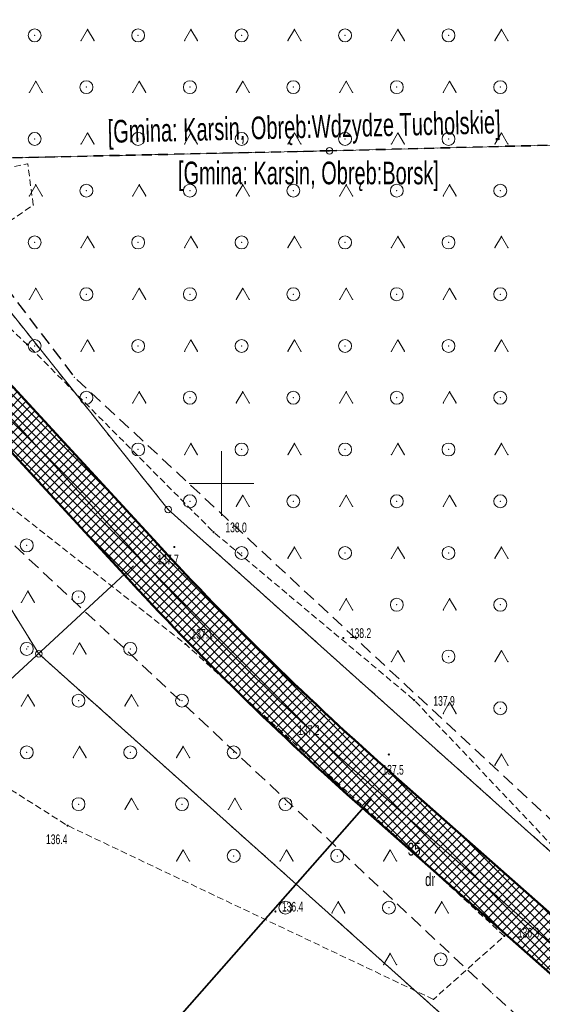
# Model space of a CAD drawing. Extents: x 6456700 to 6518119, y 5963420 to 5980059.
# Tile 115 of 256: x 6512003 to 6512044, y 5964709 to 5964785. Entities that reach past the tile are written whole.
import ezdxf
from ezdxf.enums import TextEntityAlignment as Align

# ---------------------------------------------------------------- set-up
doc = ezdxf.new("R2010")
doc.units = 0
doc.header["$MEASUREMENT"] = 0
for name, pattern in [('L_0_03', [1, 0.5, -0.5]), ('L_0_04', [1.5, 1, -0.5]), ('L_0_50', [1.25, 0.75, -0.5]), ('L_0_5A', [0.75, 0.5, -0.25])]:
    doc.linetypes.add(name, pattern=pattern)
doc.layers.get('0').update_dxf_attribs({"color": 2, "linetype": 'CONTINUOUS', "lineweight": 5})
for name, color, linetype, lineweight in [('18mm Kreska ciągła', 7, 'CONTINUOUS', 18), ('202_punkt_graniczny', 7, 'CONTINUOUS', 18), ('210_oznaczenie_konturu_uzytku_gruntowego', 96, 'CONTINUOUS', 18), ('211_numer_dzialki_ewidencyjnej', 7, 'CONTINUOUS', 18), ('216_obreb_ewidencyjny', 7, 'CONTINUOUS', 18), ('218_kontur_uzytku_gruntowego', 96, 'L_0_03', 18), ('219_dzialka_ewidencyjna', 7, 'CONTINUOUS', 18), ('35mm Ciągła', 7, 'CONTINUOUS', 35), ('50mm Kreska ciągła', 7, 'CONTINUOUS', 50), ('9mm Kreska ciągła', 252, 'CONTINUOUS', 9), ('ogrodzenie_trwale', 7, 'CONTINUOUS', 18), ('pikieta_naturalna', 7, 'CONTINUOUS', 18), ('pikieta_naturalna_Atr2', 7, 'CONTINUOUS', 18), ('siatka_krzyrzy', 7, 'CONTINUOUS', 18), ('teren_zalesiony', 7, 'CONTINUOUS', 18), ('Zakres', 7, 'CONTINUOUS', 18)]:
    doc.layers.add(name, color=color, linetype=linetype, lineweight=lineweight)
doc.styles.get("Standard").update_dxf_attribs({"font": 'txt', "width": 0.75})

# ---------------------------------------------------------------- blocks, each defined once
blk = doc.blocks.new('mdcp_nowa')
at = {"layer": 'pikieta_naturalna', "linetype": 'Continuous', "lineweight": 18, "true_color": 0x000000}
for points in [[(6494734.96, 5981210.705, 1), (6494734.96, 5981210.795, 1)], [(6494749.38, 5981196.195, 1), (6494749.38, 5981196.285, 1)], [(6494746.35, 5981195.045, 1), (6494746.35, 5981195.135, 1)], [(6494759.41, 5981188.015, 1), (6494759.41, 5981188.105, 1)], [(6494747.2, 5981187.555, 1), (6494747.2, 5981187.645, 1)], [(6494764.89, 5981183.215, 1), (6494764.89, 5981183.305, 1)], [(6494755.13, 5981180.335, 1), (6494755.13, 5981180.425, 1)], [(6494762.93, 5981179.005, 1), (6494762.93, 5981179.095, 1)], [(6494738.09, 5981173.515, 1), (6494738.09, 5981173.605, 1)], [(6494754.16, 5981166.875, 1), (6494754.16, 5981166.965, 1)], [(6494771.86, 5981164.985, 1), (6494771.86, 5981165.075, 1)]]:
    blk.add_hatch(color=18, dxfattribs=at).paths.add_polyline_path(points)
at = {"layer": '202_punkt_graniczny', "color": 7, "linetype": 'Continuous', "lineweight": 18}
for centre in [(6494758.34, 5981225.71), (6494745.87, 5981197.99), (6494735.87, 5981186.83)]:
    blk.add_circle(centre, 0.25, dxfattribs=at)
at = {"layer": '202_punkt_graniczny'}
for p in [(6494758.34, 5981225.71), (6494745.87, 5981197.99), (6494735.87, 5981186.83)]:
    blk.add_point(p, dxfattribs=at)
at = {"layer": '216_obreb_ewidencyjny', "color": 7, "linetype": 'L_0_50', "lineweight": 35, "flags": 128}
for points in [[(6494810.152, 5981227.023), (6494758.34, 5981225.71)], [(6494758.34, 5981225.71), (6494724.31, 5981224.96)]]:
    blk.add_lwpolyline(points, dxfattribs=at)
at = {"layer": '216_obreb_ewidencyjny'}
blk.add_point((6494758.34, 5981225.71), dxfattribs=at)
at = {"layer": '218_kontur_uzytku_gruntowego', "lineweight": 18, "flags": 128}
for points in [[(6494810.152, 5981227.023), (6494758.34, 5981225.71)], [(6494758.34, 5981225.71), (6494724.31, 5981224.96)], [(6494712.38, 5981224.7), (6494735.87, 5981186.83)], [(6494745.87, 5981197.99), (6494724.31, 5981224.96)], [(6494810.28, 5981140.37), (6494745.87, 5981197.99)], [(6494735.87, 5981186.83), (6494800.28, 5981129.22)]]:
    blk.add_lwpolyline(points, dxfattribs=at)
at = {"layer": '218_kontur_uzytku_gruntowego'}
for p in [(6494758.34, 5981225.71), (6494758.34, 5981225.71), (6494758.34, 5981225.71), (6494758.34, 5981225.71), (6494745.87, 5981197.99), (6494745.87, 5981197.99), (6494745.87, 5981197.99), (6494745.87, 5981197.99), (6494735.87, 5981186.83), (6494735.87, 5981186.83), (6494735.87, 5981186.83), (6494735.87, 5981186.83)]:
    blk.add_point(p, dxfattribs=at)
at = {"layer": '219_dzialka_ewidencyjna', "color": 3, "linetype": 'Continuous', "lineweight": 18, "flags": 128}
for points in [[(6494758.34, 5981225.71), (6494810.152, 5981227.023)], [(6494724.31, 5981224.96), (6494758.34, 5981225.71)], [(6494712.38, 5981224.7), (6494735.87, 5981186.83)], [(6494724.31, 5981224.96), (6494745.87, 5981197.99)], [(6494745.87, 5981197.99), (6494810.28, 5981140.37)], [(6494800.28, 5981129.22), (6494735.87, 5981186.83)]]:
    blk.add_lwpolyline(points, dxfattribs=at)
at = {"layer": '219_dzialka_ewidencyjna', "color": 3}
for p in [(6494758.34, 5981225.71), (6494758.34, 5981225.71), (6494745.87, 5981197.99), (6494745.87, 5981197.99), (6494735.87, 5981186.83), (6494735.87, 5981186.83)]:
    blk.add_point(p, dxfattribs=at)
at = {"layer": 'ogrodzenie_trwale'}
for p in [(6494735.03, 5981187.38), (6494766.38, 5981160.13)]:
    blk.add_point(p, dxfattribs=at)
at = {"layer": 'pikieta_naturalna', "color": 7, "linetype": 'Continuous', "lineweight": 18}
for centre in [(6494734.96, 5981210.75), (6494749.38, 5981196.24), (6494746.35, 5981195.09), (6494759.41, 5981188.06), (6494747.2, 5981187.6), (6494764.89, 5981183.26), (6494755.13, 5981180.38), (6494762.93, 5981179.05), (6494738.09, 5981173.56), (6494754.16, 5981166.92), (6494771.86, 5981165.03)]:
    blk.add_circle(centre, 0.045, dxfattribs=at)
at = {"layer": 'pikieta_naturalna'}
for p in [(6494734.96, 5981210.75), (6494749.38, 5981196.24), (6494746.35, 5981195.09), (6494759.41, 5981188.06), (6494747.2, 5981187.6), (6494764.89, 5981183.26), (6494755.13, 5981180.38), (6494762.93, 5981179.05), (6494738.09, 5981173.56), (6494754.16, 5981166.92), (6494771.86, 5981165.03)]:
    blk.add_point(p, dxfattribs=at)
at = {"layer": 'siatka_krzyrzy', "linetype": 'Continuous', "lineweight": 18, "flags": 128}
for points in [[(6494750, 5981197.5), (6494750, 5981202.5)], [(6494747.5, 5981200), (6494752.5, 5981200)]]:
    blk.add_lwpolyline(points, dxfattribs=at)
at = {"layer": 'teren_zalesiony', "color": 7, "linetype": 'L_0_5A', "lineweight": 18, "flags": 128}
for points in [[(6494872.19, 5981095.54), (6494855.83, 5981097.47), (6494845.33, 5981106.88), (6494836.82, 5981120.26), (6494828.12, 5981129.71), (6494819.54, 5981132.65), (6494802.27, 5981146.79), (6494790.45, 5981160.62), (6494777.93, 5981169.52), (6494764.89, 5981183.26), (6494749.38, 5981196.24), (6494734.96, 5981210.75), (6494728.54, 5981216.75), (6494735.43, 5981221.53), (6494735.01, 5981224.69), (6494722.19, 5981222.39), (6494712.46, 5981224.52), (6494714.22, 5981236.42), (6494712.82, 5981273.82), (6494713.85, 5981296.4), (6494713.31, 5981300.28), (6494735.77, 5981301.14), (6494811.66, 5981185.02), (6494865.53, 5981120.26)], [(6494766.38, 5981160.13), (6494738.09, 5981173.56), (6494728.2, 5981179.81), (6494721.31, 5981185.13), (6494711.85, 5981188.25), (6494712.46, 5981224.52), (6494723.42, 5981207.16), (6494728.06, 5981202.58), (6494747.2, 5981187.6), (6494755.13, 5981180.38), (6494771.86, 5981165.03)]]:
    blk.add_lwpolyline(points, close=True, dxfattribs=at)
at = {"layer": 'teren_zalesiony', "color": 7, "linetype": 'Continuous', "lineweight": 18, "flags": 128}
for points in [[(6494739.133, 5981234.223), (6494739.633, 5981235.089)], [(6494739.633, 5981235.089), (6494740.133, 5981234.223)], [(6494747.133, 5981234.223), (6494747.633, 5981235.089)], [(6494747.633, 5981235.089), (6494748.133, 5981234.223)], [(6494755.133, 5981234.223), (6494755.633, 5981235.089)], [(6494755.633, 5981235.089), (6494756.133, 5981234.223)], [(6494763.133, 5981234.223), (6494763.633, 5981235.089)], [(6494763.633, 5981235.089), (6494764.133, 5981234.223)], [(6494771.133, 5981234.223), (6494771.633, 5981235.089)], [(6494771.633, 5981235.089), (6494772.133, 5981234.223)], [(6494735.133, 5981230.223), (6494735.633, 5981231.089)], [(6494735.633, 5981231.089), (6494736.133, 5981230.223)], [(6494743.133, 5981230.223), (6494743.633, 5981231.089)], [(6494743.633, 5981231.089), (6494744.133, 5981230.223)], [(6494751.133, 5981230.223), (6494751.633, 5981231.089)], [(6494751.633, 5981231.089), (6494752.133, 5981230.223)], [(6494759.133, 5981230.223), (6494759.633, 5981231.089)], [(6494759.633, 5981231.089), (6494760.133, 5981230.223)], [(6494767.133, 5981230.223), (6494767.633, 5981231.089)], [(6494767.633, 5981231.089), (6494768.133, 5981230.223)], [(6494739.133, 5981226.223), (6494739.633, 5981227.089)], [(6494739.633, 5981227.089), (6494740.133, 5981226.223)], [(6494747.133, 5981226.223), (6494747.633, 5981227.089)], [(6494747.633, 5981227.089), (6494748.133, 5981226.223)], [(6494755.133, 5981226.223), (6494755.633, 5981227.089)], [(6494755.633, 5981227.089), (6494756.133, 5981226.223)], [(6494763.133, 5981226.223), (6494763.633, 5981227.089)], [(6494763.633, 5981227.089), (6494764.133, 5981226.223)], [(6494771.133, 5981226.223), (6494771.633, 5981227.089)], [(6494771.633, 5981227.089), (6494772.133, 5981226.223)], [(6494735.133, 5981222.223), (6494735.633, 5981223.089)], [(6494735.633, 5981223.089), (6494736.133, 5981222.223)], [(6494743.133, 5981222.223), (6494743.633, 5981223.089)], [(6494743.633, 5981223.089), (6494744.133, 5981222.223)], [(6494751.133, 5981222.223), (6494751.633, 5981223.089)], [(6494751.633, 5981223.089), (6494752.133, 5981222.223)], [(6494759.133, 5981222.223), (6494759.633, 5981223.089)], [(6494759.633, 5981223.089), (6494760.133, 5981222.223)], [(6494767.133, 5981222.223), (6494767.633, 5981223.089)], [(6494767.633, 5981223.089), (6494768.133, 5981222.223)], [(6494739.133, 5981218.223), (6494739.633, 5981219.089)], [(6494739.633, 5981219.089), (6494740.133, 5981218.223)], [(6494747.133, 5981218.223), (6494747.633, 5981219.089)], [(6494747.633, 5981219.089), (6494748.133, 5981218.223)], [(6494755.133, 5981218.223), (6494755.633, 5981219.089)], [(6494755.633, 5981219.089), (6494756.133, 5981218.223)], [(6494763.133, 5981218.223), (6494763.633, 5981219.089)], [(6494763.633, 5981219.089), (6494764.133, 5981218.223)], [(6494771.133, 5981218.223), (6494771.633, 5981219.089)], [(6494771.633, 5981219.089), (6494772.133, 5981218.223)], [(6494735.133, 5981214.223), (6494735.633, 5981215.089)], [(6494735.633, 5981215.089), (6494736.133, 5981214.223)], [(6494743.133, 5981214.223), (6494743.633, 5981215.089)], [(6494743.633, 5981215.089), (6494744.133, 5981214.223)], [(6494751.133, 5981214.223), (6494751.633, 5981215.089)], [(6494751.633, 5981215.089), (6494752.133, 5981214.223)], [(6494759.133, 5981214.223), (6494759.633, 5981215.089)], [(6494759.633, 5981215.089), (6494760.133, 5981214.223)], [(6494767.133, 5981214.223), (6494767.633, 5981215.089)], [(6494767.633, 5981215.089), (6494768.133, 5981214.223)], [(6494739.133, 5981210.223), (6494739.633, 5981211.089)], [(6494739.633, 5981211.089), (6494740.133, 5981210.223)], [(6494747.133, 5981210.223), (6494747.633, 5981211.089)], [(6494747.633, 5981211.089), (6494748.133, 5981210.223)], [(6494755.133, 5981210.223), (6494755.633, 5981211.089)], [(6494755.633, 5981211.089), (6494756.133, 5981210.223)], [(6494763.133, 5981210.223), (6494763.633, 5981211.089)], [(6494763.633, 5981211.089), (6494764.133, 5981210.223)], [(6494771.133, 5981210.223), (6494771.633, 5981211.089)], [(6494771.633, 5981211.089), (6494772.133, 5981210.223)], [(6494743.133, 5981206.223), (6494743.633, 5981207.089)], [(6494743.633, 5981207.089), (6494744.133, 5981206.223)], [(6494751.133, 5981206.223), (6494751.633, 5981207.089)], [(6494751.633, 5981207.089), (6494752.133, 5981206.223)], [(6494759.133, 5981206.223), (6494759.633, 5981207.089)], [(6494759.633, 5981207.089), (6494760.133, 5981206.223)], [(6494767.133, 5981206.223), (6494767.633, 5981207.089)], [(6494767.633, 5981207.089), (6494768.133, 5981206.223)], [(6494747.133, 5981202.223), (6494747.633, 5981203.089)], [(6494747.633, 5981203.089), (6494748.133, 5981202.223)], [(6494755.133, 5981202.223), (6494755.633, 5981203.089)], [(6494755.633, 5981203.089), (6494756.133, 5981202.223)], [(6494763.133, 5981202.223), (6494763.633, 5981203.089)], [(6494763.633, 5981203.089), (6494764.133, 5981202.223)], [(6494771.133, 5981202.223), (6494771.633, 5981203.089)], [(6494771.633, 5981203.089), (6494772.133, 5981202.223)], [(6494751.133, 5981198.223), (6494751.633, 5981199.089)], [(6494751.633, 5981199.089), (6494752.133, 5981198.223)], [(6494759.133, 5981198.223), (6494759.633, 5981199.089)], [(6494759.633, 5981199.089), (6494760.133, 5981198.223)], [(6494767.133, 5981198.223), (6494767.633, 5981199.089)], [(6494767.633, 5981199.089), (6494768.133, 5981198.223)], [(6494755.133, 5981194.223), (6494755.633, 5981195.089)], [(6494755.633, 5981195.089), (6494756.133, 5981194.223)], [(6494763.133, 5981194.223), (6494763.633, 5981195.089)], [(6494763.633, 5981195.089), (6494764.133, 5981194.223)], [(6494771.133, 5981194.223), (6494771.633, 5981195.089)], [(6494771.633, 5981195.089), (6494772.133, 5981194.223)], [(6494734.523, 5981190.813), (6494735.023, 5981191.679)], [(6494735.023, 5981191.679), (6494735.523, 5981190.813)], [(6494759.133, 5981190.223), (6494759.633, 5981191.089)], [(6494759.633, 5981191.089), (6494760.133, 5981190.223)], [(6494767.133, 5981190.223), (6494767.633, 5981191.089)], [(6494767.633, 5981191.089), (6494768.133, 5981190.223)], [(6494738.523, 5981186.813), (6494739.023, 5981187.679)], [(6494739.023, 5981187.679), (6494739.523, 5981186.813)], [(6494763.133, 5981186.223), (6494763.633, 5981187.089)], [(6494763.633, 5981187.089), (6494764.133, 5981186.223)], [(6494771.133, 5981186.223), (6494771.633, 5981187.089)], [(6494771.633, 5981187.089), (6494772.133, 5981186.223)], [(6494734.523, 5981182.813), (6494735.023, 5981183.679)], [(6494735.023, 5981183.679), (6494735.523, 5981182.813)], [(6494742.523, 5981182.813), (6494743.023, 5981183.679)], [(6494743.023, 5981183.679), (6494743.523, 5981182.813)], [(6494767.133, 5981182.223), (6494767.633, 5981183.089)], [(6494767.633, 5981183.089), (6494768.133, 5981182.223)], [(6494738.523, 5981178.813), (6494739.023, 5981179.679)], [(6494739.023, 5981179.679), (6494739.523, 5981178.813)], [(6494746.523, 5981178.813), (6494747.023, 5981179.679)], [(6494747.023, 5981179.679), (6494747.523, 5981178.813)], [(6494771.133, 5981178.223), (6494771.633, 5981179.089)], [(6494771.633, 5981179.089), (6494772.133, 5981178.223)], [(6494742.523, 5981174.813), (6494743.023, 5981175.679)], [(6494743.023, 5981175.679), (6494743.523, 5981174.813)], [(6494750.523, 5981174.813), (6494751.023, 5981175.679)], [(6494751.023, 5981175.679), (6494751.523, 5981174.813)], [(6494746.523, 5981170.813), (6494747.023, 5981171.679)], [(6494747.023, 5981171.679), (6494747.523, 5981170.813)], [(6494754.523, 5981170.813), (6494755.023, 5981171.679)], [(6494755.023, 5981171.679), (6494755.523, 5981170.813)], [(6494762.523, 5981170.813), (6494763.023, 5981171.679)], [(6494763.023, 5981171.679), (6494763.523, 5981170.813)], [(6494758.523, 5981166.813), (6494759.023, 5981167.679)], [(6494759.023, 5981167.679), (6494759.523, 5981166.813)], [(6494766.523, 5981166.813), (6494767.023, 5981167.679)], [(6494767.023, 5981167.679), (6494767.523, 5981166.813)], [(6494762.523, 5981162.813), (6494763.023, 5981163.679)], [(6494763.023, 5981163.679), (6494763.523, 5981162.813)]]:
    blk.add_lwpolyline(points, dxfattribs=at)
at = {"layer": 'teren_zalesiony', "color": 7, "linetype": 'Continuous', "lineweight": 18}
for centre in [(6494735.546, 5981234.626), (6494743.546, 5981234.626), (6494751.546, 5981234.626), (6494759.546, 5981234.626), (6494767.546, 5981234.626), (6494739.546, 5981230.626), (6494747.546, 5981230.626), (6494755.546, 5981230.626), (6494763.546, 5981230.626), (6494771.546, 5981230.626), (6494735.546, 5981226.626), (6494743.546, 5981226.626), (6494751.546, 5981226.626), (6494759.546, 5981226.626), (6494767.546, 5981226.626), (6494739.546, 5981222.626), (6494747.546, 5981222.626), (6494755.546, 5981222.626), (6494763.546, 5981222.626), (6494771.546, 5981222.626), (6494735.546, 5981218.626), (6494743.546, 5981218.626), (6494751.546, 5981218.626), (6494759.546, 5981218.626), (6494767.546, 5981218.626), (6494739.546, 5981214.626), (6494747.546, 5981214.626), (6494755.546, 5981214.626), (6494763.546, 5981214.626), (6494771.546, 5981214.626), (6494735.546, 5981210.626), (6494743.546, 5981210.626), (6494751.546, 5981210.626), (6494759.546, 5981210.626), (6494767.546, 5981210.626), (6494739.546, 5981206.626), (6494747.546, 5981206.626), (6494755.546, 5981206.626), (6494763.546, 5981206.626), (6494771.546, 5981206.626), (6494743.546, 5981202.626), (6494751.546, 5981202.626), (6494759.546, 5981202.626), (6494767.546, 5981202.626), (6494747.546, 5981198.626), (6494755.546, 5981198.626), (6494763.546, 5981198.626), (6494771.546, 5981198.626), (6494734.936, 5981195.216), (6494751.546, 5981194.626), (6494759.546, 5981194.626), (6494767.546, 5981194.626), (6494738.936, 5981191.216), (6494763.546, 5981190.626), (6494771.546, 5981190.626), (6494734.936, 5981187.216), (6494742.936, 5981187.216), (6494767.546, 5981186.626), (6494738.936, 5981183.216), (6494746.936, 5981183.216), (6494771.546, 5981182.626), (6494734.936, 5981179.216), (6494742.936, 5981179.216), (6494750.936, 5981179.216), (6494738.936, 5981175.216), (6494746.936, 5981175.216), (6494754.936, 5981175.216), (6494750.936, 5981171.216), (6494758.936, 5981171.216), (6494754.936, 5981167.216), (6494762.936, 5981167.216), (6494766.936, 5981163.216)]:
    blk.add_circle(centre, 0.5, dxfattribs=at)
at = {"layer": 'teren_zalesiony'}
for p in [(6494739.633, 5981235.089), (6494739.633, 5981235.089), (6494747.633, 5981235.089), (6494747.633, 5981235.089), (6494755.633, 5981235.089), (6494755.633, 5981235.089), (6494763.633, 5981235.089), (6494763.633, 5981235.089), (6494771.633, 5981235.089), (6494771.633, 5981235.089), (6494735.546, 5981234.626), (6494739.133, 5981234.223), (6494740.133, 5981234.223), (6494743.546, 5981234.626), (6494747.133, 5981234.223), (6494748.133, 5981234.223), (6494751.546, 5981234.626), (6494755.133, 5981234.223), (6494756.133, 5981234.223), (6494759.546, 5981234.626), (6494763.133, 5981234.223), (6494764.133, 5981234.223), (6494767.546, 5981234.626), (6494771.133, 5981234.223), (6494772.133, 5981234.223), (6494735.633, 5981231.089), (6494735.633, 5981231.089), (6494739.546, 5981230.626), (6494743.633, 5981231.089), (6494743.633, 5981231.089), (6494747.546, 5981230.626), (6494751.633, 5981231.089), (6494751.633, 5981231.089), (6494755.546, 5981230.626), (6494759.633, 5981231.089), (6494759.633, 5981231.089), (6494763.546, 5981230.626), (6494767.633, 5981231.089), (6494767.633, 5981231.089), (6494771.546, 5981230.626), (6494735.133, 5981230.223), (6494736.133, 5981230.223), (6494743.133, 5981230.223), (6494744.133, 5981230.223), (6494751.133, 5981230.223), (6494752.133, 5981230.223), (6494759.133, 5981230.223), (6494760.133, 5981230.223), (6494767.133, 5981230.223), (6494768.133, 5981230.223), (6494735.546, 5981226.626), (6494739.633, 5981227.089), (6494739.633, 5981227.089), (6494743.546, 5981226.626), (6494747.633, 5981227.089), (6494747.633, 5981227.089), (6494751.546, 5981226.626), (6494755.633, 5981227.089), (6494755.633, 5981227.089), (6494759.546, 5981226.626), (6494763.633, 5981227.089), (6494763.633, 5981227.089), (6494767.546, 5981226.626), (6494771.633, 5981227.089), (6494771.633, 5981227.089), (6494739.133, 5981226.223), (6494740.133, 5981226.223), (6494747.133, 5981226.223), (6494748.133, 5981226.223), (6494755.133, 5981226.223), (6494756.133, 5981226.223), (6494763.133, 5981226.223), (6494764.133, 5981226.223), (6494771.133, 5981226.223), (6494772.133, 5981226.223), (6494735.01, 5981224.69), (6494735.633, 5981223.089), (6494735.633, 5981223.089), (6494743.633, 5981223.089), (6494743.633, 5981223.089), (6494751.633, 5981223.089), (6494751.633, 5981223.089), (6494759.633, 5981223.089), (6494759.633, 5981223.089), (6494767.633, 5981223.089), (6494767.633, 5981223.089), (6494735.133, 5981222.223), (6494736.133, 5981222.223), (6494739.546, 5981222.626), (6494743.133, 5981222.223), (6494744.133, 5981222.223), (6494747.546, 5981222.626), (6494751.133, 5981222.223), (6494752.133, 5981222.223), (6494755.546, 5981222.626), (6494759.133, 5981222.223), (6494760.133, 5981222.223), (6494763.546, 5981222.626), (6494767.133, 5981222.223), (6494768.133, 5981222.223), (6494771.546, 5981222.626), (6494735.43, 5981221.53), (6494739.633, 5981219.089), (6494739.633, 5981219.089), (6494747.633, 5981219.089), (6494747.633, 5981219.089), (6494755.633, 5981219.089), (6494755.633, 5981219.089), (6494763.633, 5981219.089), (6494763.633, 5981219.089), (6494771.633, 5981219.089), (6494771.633, 5981219.089), (6494735.546, 5981218.626), (6494739.133, 5981218.223), (6494740.133, 5981218.223), (6494743.546, 5981218.626), (6494747.133, 5981218.223), (6494748.133, 5981218.223), (6494751.546, 5981218.626), (6494755.133, 5981218.223), (6494756.133, 5981218.223), (6494759.546, 5981218.626), (6494763.133, 5981218.223), (6494764.133, 5981218.223), (6494767.546, 5981218.626), (6494771.133, 5981218.223), (6494772.133, 5981218.223), (6494735.633, 5981215.089), (6494735.633, 5981215.089), (6494739.546, 5981214.626), (6494743.633, 5981215.089), (6494743.633, 5981215.089), (6494747.546, 5981214.626), (6494751.633, 5981215.089), (6494751.633, 5981215.089), (6494755.546, 5981214.626), (6494759.633, 5981215.089), (6494759.633, 5981215.089), (6494763.546, 5981214.626), (6494767.633, 5981215.089), (6494767.633, 5981215.089), (6494771.546, 5981214.626), (6494735.133, 5981214.223), (6494736.133, 5981214.223), (6494743.133, 5981214.223), (6494744.133, 5981214.223), (6494751.133, 5981214.223), (6494752.133, 5981214.223), (6494759.133, 5981214.223), (6494760.133, 5981214.223), (6494767.133, 5981214.223), (6494768.133, 5981214.223), (6494734.96, 5981210.75), (6494735.546, 5981210.626), (6494739.633, 5981211.089), (6494739.633, 5981211.089), (6494743.546, 5981210.626), (6494747.633, 5981211.089), (6494747.633, 5981211.089), (6494751.546, 5981210.626), (6494755.633, 5981211.089), (6494755.633, 5981211.089), (6494759.546, 5981210.626), (6494763.633, 5981211.089), (6494763.633, 5981211.089), (6494767.546, 5981210.626), (6494771.633, 5981211.089), (6494771.633, 5981211.089), (6494739.133, 5981210.223), (6494740.133, 5981210.223), (6494747.133, 5981210.223), (6494748.133, 5981210.223), (6494755.133, 5981210.223), (6494756.133, 5981210.223), (6494763.133, 5981210.223), (6494764.133, 5981210.223), (6494771.133, 5981210.223), (6494772.133, 5981210.223), (6494743.633, 5981207.089), (6494743.633, 5981207.089), (6494751.633, 5981207.089), (6494751.633, 5981207.089), (6494759.633, 5981207.089), (6494759.633, 5981207.089), (6494767.633, 5981207.089), (6494767.633, 5981207.089), (6494739.546, 5981206.626), (6494743.133, 5981206.223), (6494744.133, 5981206.223), (6494747.546, 5981206.626), (6494751.133, 5981206.223), (6494752.133, 5981206.223), (6494755.546, 5981206.626), (6494759.133, 5981206.223), (6494760.133, 5981206.223), (6494763.546, 5981206.626), (6494767.133, 5981206.223), (6494768.133, 5981206.223), (6494771.546, 5981206.626), (6494747.633, 5981203.089), (6494747.633, 5981203.089), (6494755.633, 5981203.089), (6494755.633, 5981203.089), (6494763.633, 5981203.089), (6494763.633, 5981203.089), (6494771.633, 5981203.089), (6494771.633, 5981203.089), (6494743.546, 5981202.626), (6494747.133, 5981202.223), (6494748.133, 5981202.223), (6494751.546, 5981202.626), (6494755.133, 5981202.223), (6494756.133, 5981202.223), (6494759.546, 5981202.626), (6494763.133, 5981202.223), (6494764.133, 5981202.223), (6494767.546, 5981202.626), (6494771.133, 5981202.223), (6494772.133, 5981202.223), (6494747.546, 5981198.626), (6494751.633, 5981199.089), (6494751.633, 5981199.089), (6494755.546, 5981198.626), (6494759.633, 5981199.089), (6494759.633, 5981199.089), (6494763.546, 5981198.626), (6494767.633, 5981199.089), (6494767.633, 5981199.089), (6494771.546, 5981198.626), (6494751.133, 5981198.223), (6494752.133, 5981198.223), (6494759.133, 5981198.223), (6494760.133, 5981198.223), (6494767.133, 5981198.223), (6494768.133, 5981198.223), (6494749.38, 5981196.24), (6494734.936, 5981195.216), (6494751.546, 5981194.626), (6494755.633, 5981195.089), (6494755.633, 5981195.089), (6494759.546, 5981194.626), (6494763.633, 5981195.089), (6494763.633, 5981195.089), (6494767.546, 5981194.626), (6494771.633, 5981195.089), (6494771.633, 5981195.089), (6494755.133, 5981194.223), (6494756.133, 5981194.223), (6494763.133, 5981194.223), (6494764.133, 5981194.223), (6494771.133, 5981194.223), (6494772.133, 5981194.223), (6494735.023, 5981191.679), (6494735.023, 5981191.679), (6494734.523, 5981190.813), (6494735.523, 5981190.813), (6494738.936, 5981191.216), (6494759.633, 5981191.089), (6494759.633, 5981191.089), (6494767.633, 5981191.089), (6494767.633, 5981191.089), (6494759.133, 5981190.223), (6494760.133, 5981190.223), (6494763.546, 5981190.626), (6494767.133, 5981190.223), (6494768.133, 5981190.223), (6494771.546, 5981190.626), (6494734.936, 5981187.216), (6494739.023, 5981187.679), (6494739.023, 5981187.679), (6494742.936, 5981187.216), (6494747.2, 5981187.6), (6494763.633, 5981187.089), (6494763.633, 5981187.089), (6494771.633, 5981187.089), (6494771.633, 5981187.089), (6494738.523, 5981186.813), (6494739.523, 5981186.813), (6494763.133, 5981186.223), (6494764.133, 5981186.223), (6494767.546, 5981186.626), (6494771.133, 5981186.223), (6494772.133, 5981186.223), (6494735.023, 5981183.679), (6494735.023, 5981183.679), (6494738.936, 5981183.216), (6494743.023, 5981183.679), (6494743.023, 5981183.679), (6494746.936, 5981183.216), (6494764.89, 5981183.26), (6494734.523, 5981182.813), (6494735.523, 5981182.813), (6494742.523, 5981182.813), (6494743.523, 5981182.813), (6494767.633, 5981183.089), (6494767.633, 5981183.089), (6494771.546, 5981182.626), (6494767.133, 5981182.223), (6494768.133, 5981182.223), (6494755.13, 5981180.38), (6494739.023, 5981179.679), (6494739.023, 5981179.679), (6494747.023, 5981179.679), (6494747.023, 5981179.679), (6494734.936, 5981179.216), (6494738.523, 5981178.813), (6494739.523, 5981178.813), (6494742.936, 5981179.216), (6494746.523, 5981178.813), (6494747.523, 5981178.813), (6494750.936, 5981179.216), (6494771.633, 5981179.089), (6494771.633, 5981179.089), (6494771.133, 5981178.223), (6494772.133, 5981178.223), (6494743.023, 5981175.679), (6494743.023, 5981175.679), (6494751.023, 5981175.679), (6494751.023, 5981175.679), (6494738.936, 5981175.216), (6494742.523, 5981174.813), (6494743.523, 5981174.813), (6494746.936, 5981175.216), (6494750.523, 5981174.813), (6494751.523, 5981174.813), (6494754.936, 5981175.216), (6494738.09, 5981173.56), (6494747.023, 5981171.679), (6494747.023, 5981171.679), (6494750.936, 5981171.216), (6494755.023, 5981171.679), (6494755.023, 5981171.679), (6494758.936, 5981171.216), (6494763.023, 5981171.679), (6494763.023, 5981171.679), (6494746.523, 5981170.813), (6494747.523, 5981170.813), (6494754.523, 5981170.813), (6494755.523, 5981170.813), (6494762.523, 5981170.813), (6494763.523, 5981170.813), (6494754.936, 5981167.216), (6494759.023, 5981167.679), (6494759.023, 5981167.679), (6494762.936, 5981167.216), (6494767.023, 5981167.679), (6494767.023, 5981167.679), (6494758.523, 5981166.813), (6494759.523, 5981166.813), (6494766.523, 5981166.813), (6494767.523, 5981166.813), (6494771.86, 5981165.03), (6494763.023, 5981163.679), (6494763.023, 5981163.679), (6494762.523, 5981162.813), (6494763.523, 5981162.813), (6494766.936, 5981163.216), (6494766.38, 5981160.13)]:
    blk.add_point(p, dxfattribs=at)
at = {"layer": 'Zakres', "linetype": 'L_0_04', "lineweight": 25, "flags": 128}
blk.add_lwpolyline([(6495113.77, 5985050.22), (6495121.12, 5984877.07), (6495125.76, 5984757.87), (6495129.89, 5984649.81), (6495141.08, 5984611.3), (6495145.77, 5984544.53), (6495147.36, 5984487.27), (6495157.22, 5984392.07), (6495162.95, 5984387.45), (6495180.24, 5984384.16), (6495229.5, 5984386.61), (6495251.65, 5984373.41), (6495258.77, 5984357.12), (6495255.44, 5984330.44), (6495250.77, 5984304.39), (6495252.21, 5984282.78), (6495255.46, 5984256.45), (6495254.94, 5984238.25), (6495266.4, 5984211), (6495277.24, 5984182.33), (6495294.2, 5984133.19), (6495300.94, 5984095.37), (6495313.24, 5984037.69), (6495317.44, 5983978.18), (6495300.35, 5983922.18), (6495282.35, 5983883.38), (6495266.21, 5983862.23), (6495242.03, 5983839.67), (6495211.11, 5983816.86), (6495158.26, 5983772.66), (6495130.6, 5983651.16), (6495116.31, 5983543.43), (6495129.51, 5983346.73), (6495134.58, 5983264.71), (6495139.64, 5983186.97), (6495193.25, 5983077.94), (6495199.2, 5983041.97), (6495206.23, 5983026), (6495208.96, 5983004.88), (6495202.27, 5982979.48), (6495202.42, 5982950.13), (6495209.35, 5982897.38), (6495215.97, 5982850.34), (6495228.6, 5982809.97), (6495226.85, 5982778.82), (6495225.04, 5982750.56), (6495220.26, 5982723.37), (6495226.54, 5982679.97), (6495206.06, 5982669.48), (6495192.68, 5982657.71), (6495184.57, 5982648.65), (6495174.78, 5982624.58), (6495164.23, 5982604.61), (6495150.7, 5982588.3), (6495137.69, 5982582.43), (6495118.26, 5982573.75), (6495100.35, 5982558.42), (6495090.36, 5982544.99), (6495075.87, 5982519.06), (6495060.83, 5982499.68), (6495049.41, 5982485.49), (6495035.07, 5982459.7), (6495006.7, 5982406.64), (6494980.89, 5982351.84), (6494944.35, 5982293.29), (6494925.72, 5982250.11), (6494905.2, 5982190.37), (6494898.43, 5982153.5), (6494879.51, 5982063.89), (6494864.14, 5981992.66), (6494816.93, 5981768.61), (6494777.79, 5981577.7), (6494739.84, 5981394.72), (6494718.65, 5981297.89), (6494716.45, 5981237.31), (6494738.62, 5981208.21), (6494776.48, 5981173.06), (6494817.16, 5981137.44), (6494847.63, 5981109.8), (6494877.39, 5981077.08), (6494912.75, 5981030.55), (6494916.06, 5981014.71), (6494903.86, 5980957.01), (6494916.13, 5980953.51), (6494892.32, 5980927.59), (6494850.7, 5980858.8), (6494806.81, 5980779.89), (6494785.1, 5980753.49), (6494715.22, 5980723.29), (6494679.96, 5980686.78), (6494651.35, 5980651.29), (6494549.14, 5980683.24), (6494511.84, 5980659.66), (6494443.61, 5980630.33), (6494428.78, 5980598.6), (6494431.58, 5980579.46), (6494420.56, 5980549.76), (6494416.45, 5980528.2), (6494403.86, 5980507.16), (6494388.89, 5980482.96), (6494365.32, 5980407.99), (6494335.67, 5980315.15), (6494332.29, 5980297.41), (6494335.1, 5980278.18), (6494347.25, 5980254.84), (6494336.79, 5980250.09), (6494300.04, 5980271.34), (6494320.8, 5980301.43), (6494336.81, 5980349.17), (6494344.85, 5980380.92), (6494360.85, 5980437.13), (6494374.18, 5980476.38), (6494386.14, 5980498.84), (6494403.02, 5980528.52), (6494411.33, 5980563.19), (6494420.84, 5980586.25), (6494420.25, 5980601.11), (6494434.95, 5980635.94), (6494446.75, 5980644.99), (6494465.77, 5980647.27), (6494513.02, 5980669.46), (6494507.85, 5980679.68), (6494547.89, 5980705.83), (6494570.06, 5980691.34), (6494636.17, 5980669.05), (6494706.14, 5980756.86), (6494742.78, 5980772.58), (6494798.53, 5980814.27), (6494826.12, 5980867.97), (6494849.57, 5980908.6), (6494845.35, 5980942.01), (6494853.94, 5980970.83), (6494891.08, 5980960.54), (6494890.11, 5980965.73), (6494903.94, 5981025.69), (6494869.98, 5981070.3), (6494770.97, 5981160.58), (6494728.18, 5981200.64), (6494706.13, 5981229.56), (6494707.94, 5981299.75), (6494728.84, 5981398.1), (6494767.06, 5981580.19), (6494806.17, 5981770.55), (6494854.36, 5981994.76), (6494869.73, 5982065.97), (6494888.61, 5982155.44), (6494891.67, 5982173.95), (6494895.82, 5982197.45), (6494916.38, 5982253.72), (6494935.47, 5982297.95), (6494954.97, 5982331.67), (6494972.09, 5982356.64), (6494997.76, 5982411.14), (6495026.29, 5982464.48), (6495041.09, 5982491.09), (6495052.99, 5982505.88), (6495067.51, 5982524.6), (6495081.94, 5982550.43), (6495092.99, 5982565.28), (6495112.86, 5982582.29), (6495133.59, 5982591.55), (6495144.48, 5982596.46), (6495155.87, 5982610.19), (6495165.7, 5982628.8), (6495175.96, 5982654.03), (6495185.62, 5982664.83), (6495200.4, 5982677.82), (6495212.49, 5982688.04), (6495209.64, 5982723.43), (6495215.22, 5982750.57), (6495216.87, 5982779.54), (6495218.31, 5982809.31), (6495206.86, 5982847.92), (6495199.44, 5982894.74), (6495192.11, 5982948.71), (6495190.16, 5982979.24), (6495183.47, 5983075.16), (6495129.79, 5983184.34), (6495124.6, 5983264.07), (6495119.53, 5983346.09), (6495106.27, 5983543.75), (6495120.74, 5983652.9), (6495148.75, 5983779.42), (6495204.15, 5983826.04), (6495273.41, 5983889.36), (6495288.53, 5983927.42), (6495300.83, 5983964.69), (6495303.91, 5983980.14), (6495301.32, 5984039.55), (6495291.1, 5984093.63), (6495284.5, 5984130.67), (6495267.84, 5984178.93), (6495257.12, 5984207.3), (6495244.96, 5984236.19), (6495244.79, 5984255.42), (6495242.25, 5984281.97), (6495240.71, 5984304.95), (6495245.55, 5984331.94), (6495248.51, 5984355.64), (6495243.77, 5984366.47), (6495226.98, 5984376.47), (6495179.54, 5984374.12), (6495158.61, 5984378.09), (6495147.7, 5984386.91), (6495137.38, 5984486.61), (6495135.78, 5984544.04), (6495131.18, 5984609.54), (6495119.95, 5984648.2), (6495115.76, 5984757.49), (6495111.12, 5984876.67), (6495103.73, 5985050.93), (6495109.36, 5985081.73), (6495120.41, 5985085.88)], close=True, dxfattribs=at)
at = {"layer": 'Zakres'}
for p in [(6494738.62, 5981208.21), (6494770.97, 5981160.58)]:
    blk.add_point(p, dxfattribs=at)
at = {"layer": '210_oznaczenie_konturu_uzytku_gruntowego', "lineweight": 20, "width": 0.66}
blk.add_text('dr', height=1, dxfattribs=at).set_placement((6494765.73, 5981169.89), align=Align.TOP_LEFT)
at = {"layer": '211_numer_dzialki_ewidencyjnej', "color": 7, "lineweight": 20, "width": 0.66}
blk.add_text('35', height=1, dxfattribs=at).set_placement((6494764.4, 5981172.24), align=Align.TOP_LEFT)
at = {"layer": '216_obreb_ewidencyjny', "lineweight": 35, "width": 0.66}
blk.add_text('[Gmina: Karsin, Obręb:Wdzydze Tucholskie]', height=1.75, rotation=1.4, dxfattribs=at).set_placement((6494741.17, 5981228.07), align=Align.TOP_LEFT)
blk.add_text('[Gmina: Karsin, Obręb:Borsk]', height=1.75, dxfattribs=at).set_placement((6494746.63, 5981224.87), align=Align.TOP_LEFT)
at = {"layer": 'pikieta_naturalna_Atr2', "color": 7, "lineweight": 15, "width": 0.66}
for s, p in [('138.0', (6494750.29, 5981196.98)), ('137.7', (6494745.03, 5981194.5)), ('137.1', (6494747.67, 5981188.76)), ('138.2', (6494759.91, 5981188.81)), ('137.9', (6494766.37, 5981183.57)), ('137.2', (6494755.92, 5981181.32)), ('137.5', (6494762.43, 5981178.25)), ('136.4', (6494736.42, 5981172.88)), ('136.4', (6494754.66, 5981167.67)), ('136.3', (6494772.9, 5981165.66))]:
    blk.add_text(s, height=0.75, dxfattribs=at).set_placement(p, align=Align.TOP_LEFT)

msp = doc.modelspace()

# ---------------------------------------------------------------- block references
at = {"linetype": 'ByBlock'}
msp.add_blockref('mdcp_nowa', (17268.786, -16450.998), dxfattribs=at)

# ---------------------------------------------------------------- next in the draw order: hatches: boundary and pattern name
at = {"layer": '9mm Kreska ciągła'}
h = msp.add_hatch(dxfattribs=at)
h.set_pattern_fill('ANSI37', color=256, scale=4)
h.set_pattern_definition([(45, (6511391.7311, 5964414.95413), (-0.3535534, 0.3535534), []), (135, (6511391.7311, 5964414.95413), (-0.3535534, -0.3535534), [])])
h.paths.add_polyline_path([(6511984.401, 5964771.057), (6511986.973, 5964773.43), (6512013.817, 5964744.33, 0.025742), (6512032.026, 5964726.523), (6512141.367, 5964630.089, -0.068261), (6512159.562, 5964608.994), (6512175.935, 5964583.751, -0.215922), (6512180.47, 5964553.766), (6512164.353, 5964496.691, 0.178914), (6512164.804, 5964490.987, 0.545091), (6512169.798, 5964490.285), (6512163.387, 5964482.863, 0.371591), (6512163.389, 5964486.781, -0.251667), (6512160.985, 5964497.642), (6512177.102, 5964554.717, 0.215922), (6512172.999, 5964581.847), (6512156.625, 5964607.09, 0.068261), (6512139.052, 5964627.464), (6512029.711, 5964723.898, -0.025742), (6512011.245, 5964741.957)])

# ---------------------------------------------------------------- next in the draw order: linework, layer by layer
at = {"layer": '18mm Kreska ciągła', "color": 4, "ltscale": 0.1}
msp.add_lwpolyline([(6512124.763, 5965526.137), (6511981.952, 5964848.133, 0.046783), (6511981.208, 5964841.64), (6511980.073, 5964786.562, 0.193797), (6511985.368, 5964772.589), (6512012.531, 5964743.143, 0.025742), (6512030.868, 5964725.211), (6512140.209, 5964628.776, -0.068261), (6512158.093, 5964608.042), (6512174.467, 5964582.799, -0.215922), (6512178.786, 5964554.241), (6512162.669, 5964497.166)], format="xyb", dxfattribs=at)
at = {"layer": '35mm Ciągła'}
for p, q in [((6512011.98, 5964742.635), (6511989.929, 5964722.293)), ((6512030.372, 5964724.648), (6512010.529, 5964702.149))]:
    msp.add_line(p, q, dxfattribs=at)
at = {"layer": '50mm Kreska ciągła', "color": 6, "ltscale": 0.1}
for points in [[(6512123.051, 5965526.497), (6511980.24, 5964848.494, 0.046783), (6511979.458, 5964841.676), (6511978.323, 5964786.598, 0.193797), (6511984.082, 5964771.402), (6512011.245, 5964741.957, 0.025742), (6512029.711, 5964723.898), (6512139.052, 5964627.464, -0.068261), (6512156.625, 5964607.09), (6512172.999, 5964581.847, -0.215922), (6512177.102, 5964554.717), (6512160.985, 5964497.642)], [(6512126.476, 5965525.776), (6511983.665, 5964847.772, 0.046783), (6511982.958, 5964841.604), (6511981.823, 5964786.526, 0.193797), (6511986.655, 5964773.776), (6512013.817, 5964744.33, 0.025742), (6512032.026, 5964726.523), (6512141.367, 5964630.089, -0.068261), (6512159.562, 5964608.994), (6512175.935, 5964583.751, -0.215922), (6512180.47, 5964553.766), (6512164.353, 5964496.691)]]:
    msp.add_lwpolyline(points, format="xyb", dxfattribs=at)

doc.saveas('drawing.dxf')
